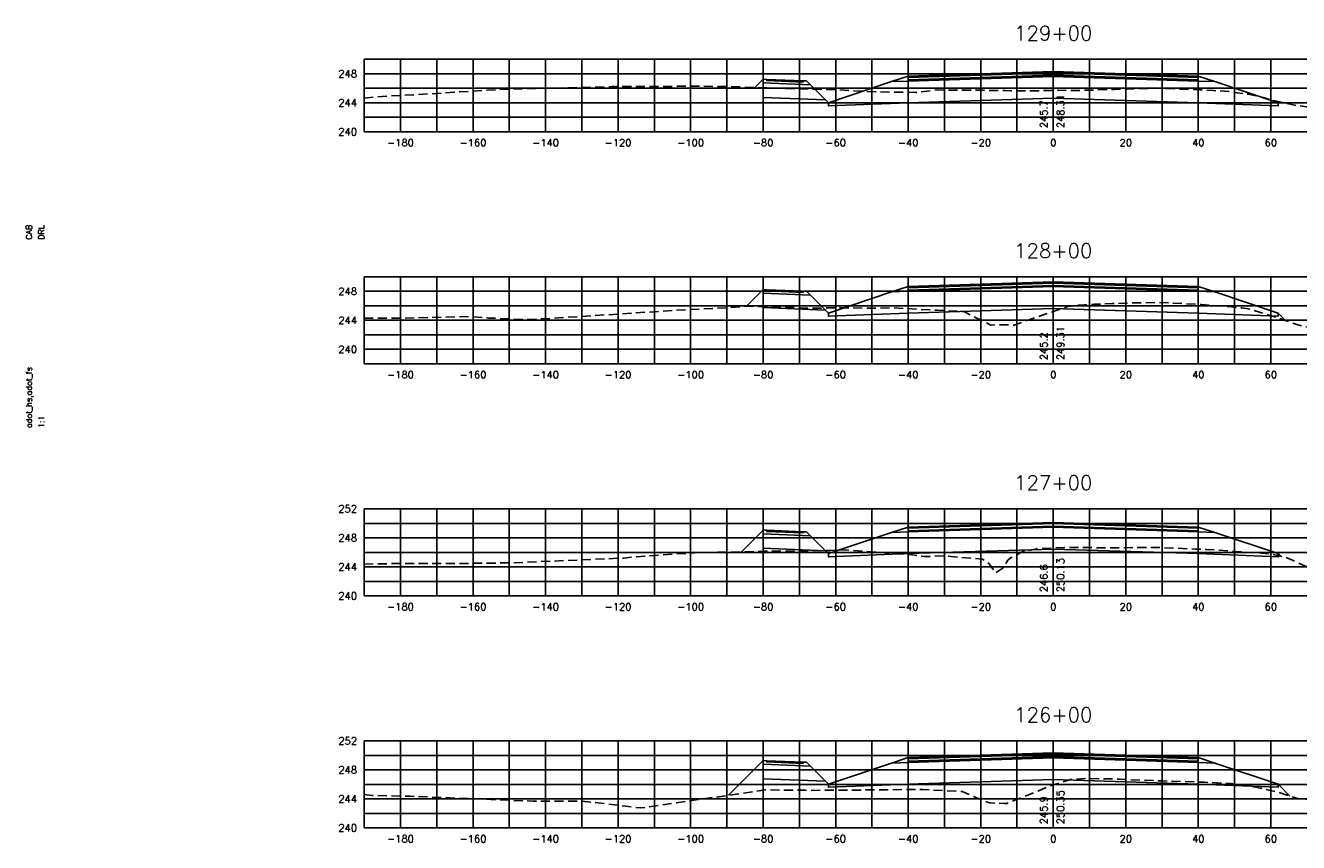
# Model space of a CAD drawing. Extents: x 1497 to 2840, y 16 to 8218.
# Tile 25 of 56: x 1497 to 1848, y 3236 to 3461. Entities that reach past the tile are written whole.
import ezdxf
from ezdxf.enums import TextEntityAlignment as Align

# ---------------------------------------------------------------- set-up
doc = ezdxf.new("R2010")
doc.units = 0
doc.header["$LTSCALE"] = 20
doc.header["$MEASUREMENT"] = 0
doc.linetypes.add('HIDDEN_050%', pattern=[0.1875, 0.125, -0.0625])
for name, color, linetype in [('S-AT-TXT175', 6, 'Continuous'), ('S-AT-TXT80', 1, 'Continuous'), ('XDATUM', 3, 'Continuous'), ('XEG', 1, 'HIDDEN_050%'), ('XFG', 2, 'Continuous'), ('XGRID', 251, 'Continuous'), ('XGRIDT', 2, 'Continuous'), ('XREF-BORDER', 7, 'Continuous')]:
    doc.layers.add(name, color=color, linetype=linetype)
doc.styles.add('L100', font='simplex.shx', dxfattribs={"height": 2})
doc.styles.add('L175', font='ROMANSM.shx', dxfattribs={"height": 3.5})
doc.styles.add('L80', font='ROMANSM.shx', dxfattribs={"height": 1.6})

# ---------------------------------------------------------------- blocks, each defined once
blk = doc.blocks.new('03025_00_att1')
at = {"layer": 'S-AT-TXT175', "style": 'L175'}
for tag, p in [('NUM', (32.402, 20.822)), ('LINE1', (30.64, 1.444)), ('LINE2', (30.64, 1.161)), ('LINE3', (30.64, 0.877))]:
    blk.add_attdef(tag, text='', height=0.175, dxfattribs=at).set_placement(p, align=Align.CENTER)
at = {"layer": 'S-AT-TXT80', "style": 'L80'}
for tag, p in [('DESIGNED', (2.094, 14.201)), ('CHECKED', (2.265, 14.201)), ('DRAFTED', (2.436, 14.201)), ('PSCALE', (2.265, 11.605)), ('PCTB', (2.094, 11.605)), ('PVIEW', (2.436, 11.605))]:
    blk.add_attdef(tag, p, '', height=0.08, rotation=90, dxfattribs=at)

msp = doc.modelspace()

# ---------------------------------------------------------------- linework, layer by layer
at = {"layer": 'XDATUM', "flags": 128}
for points in [[(1697.75, 3444.24), (1700, 3446.49), (1700, 3441.49), (1717.21, 3440.8), (1718, 3440.01), (1718, 3439.12), (1740, 3440), (1780, 3441.28), (1820, 3440), (1842, 3439.12), (1842, 3440.01), (1842.29, 3440.31)], [(1695.34, 3383.83), (1700, 3388.49), (1700, 3383.49), (1717.21, 3382.8), (1718, 3382.01), (1718, 3381.12), (1740, 3382), (1780, 3383.28), (1820, 3382), (1842, 3381.12), (1842, 3382.01), (1844.06, 3379.95)], [(1694.03, 3316.15), (1700, 3322.12), (1700, 3317.12), (1717.21, 3316.43), (1718, 3315.64), (1718, 3314.76), (1740, 3315.64), (1780, 3316.92), (1820, 3315.64), (1842, 3314.76), (1842, 3315.64), (1842.71, 3314.93)], [(1690.44, 3249), (1700, 3258.57), (1700, 3253.57), (1717.21, 3252.88), (1718, 3252.09), (1718, 3251.2), (1740, 3252.08), (1780, 3253.36), (1820, 3252.08), (1842, 3251.2), (1842, 3252.09), (1845.28, 3248.8)]]:
    msp.add_lwpolyline(points, dxfattribs=at)
at = {"layer": 'XEG', "flags": 128}
for points in [[(1590, 3441.27), (1594.98, 3441.77), (1603.41, 3442.18), (1623.41, 3443.42), (1627.35, 3443.66), (1629.84, 3443.73), (1658.4, 3444.44), (1664.62, 3444.45), (1683.17, 3444.59), (1686.45, 3444.52), (1693.39, 3444.38), (1700.92, 3444.13), (1704.76, 3443.98), (1712.62, 3443.77), (1720.11, 3443.6), (1731.06, 3442.99), (1742.22, 3442.85), (1747.76, 3443.53), (1749.75, 3443.51), (1762.76, 3443.42), (1766.76, 3443.34), (1773.73, 3443.27), (1780, 3443.41), (1780.54, 3443.43), (1787.07, 3443.42), (1792.4, 3443.53), (1796.9, 3443.69), (1803.14, 3443.9), (1808.46, 3444.03), (1814.9, 3443.79), (1820.52, 3443.58), (1824.14, 3443.35), (1828.43, 3443.13), (1830.72, 3442.72), (1833.72, 3442.39), (1837.85, 3441.44), (1840.14, 3440.79), (1844.19, 3439.88), (1846.6, 3439.31), (1849.86, 3438.88), (1858.96, 3438.23), (1862.72, 3438.91), (1878.99, 3438.1), (1883.95, 3437.32), (1889.17, 3436.11), (1898.36, 3435.44), (1916.21, 3436.3), (1916.66, 3436.33), (1916.79, 3436.33), (1962.62, 3434.93), (1964.83, 3435.23), (1970, 3435.1)], [(1590, 3380.58), (1600.74, 3380.6), (1619.3, 3381.06), (1624.29, 3380.63), (1635.34, 3380.18), (1649.75, 3381.06), (1665.02, 3382.02), (1667.66, 3382.22), (1675.81, 3382.8), (1686, 3383.22), (1696.54, 3383.91), (1700.73, 3383.75), (1707.92, 3383.52), (1713.37, 3383.35), (1720.94, 3383.44), (1730.23, 3383.35), (1735.56, 3383.43), (1748.07, 3382.8), (1755.3, 3382.45), (1757.9, 3381.12), (1762.75, 3378.68), (1767.19, 3378.78), (1769.2, 3378.66), (1773.04, 3380.07), (1779.15, 3382.15), (1780, 3382.44), (1782.4, 3383.24), (1784.04, 3383.77), (1785.8, 3384.06), (1788.57, 3384.27), (1791.42, 3384.43), (1796.34, 3384.63), (1804.14, 3384.84), (1808.62, 3384.92), (1813.07, 3384.72), (1820.81, 3384.38), (1825.71, 3384.02), (1828.49, 3383.81), (1831.97, 3383.4), (1833.75, 3383.2), (1837.16, 3382.15), (1842.72, 3380.42), (1847.48, 3378.75), (1851.88, 3377.61), (1863.29, 3374.44), (1863.41, 3374.41), (1866.32, 3371.6), (1866.36, 3371.58), (1868.83, 3371.4), (1894.08, 3369.53), (1895.62, 3369.56), (1901.13, 3370.06), (1906.95, 3370.71), (1908.32, 3370.92), (1911.98, 3370.95), (1955.92, 3371.8), (1956.45, 3371.81), (1956.49, 3371.81), (1970, 3372)], [(1590, 3312.75), (1596.42, 3312.88), (1610.96, 3312.88), (1630.38, 3313.1), (1652.5, 3314.04), (1661.56, 3314.43), (1667.51, 3314.98), (1681.12, 3315.89), (1699.3, 3316.26), (1700.02, 3316.32), (1706.77, 3316.35), (1718.61, 3316.54), (1722.64, 3316.69), (1724.2, 3316.6), (1741.15, 3315.34), (1744.53, 3314.84), (1750.1, 3315.01), (1760.53, 3314.1), (1762.3, 3312.8), (1764.09, 3310.32), (1766.17, 3311.69), (1767.5, 3313.8), (1768.17, 3314.45), (1769.65, 3315.1), (1771.54, 3316.25), (1772.65, 3316.34), (1775.1, 3316.89), (1775.64, 3317.06), (1775.68, 3317.07), (1780, 3317.2), (1784.64, 3317.34), (1789.02, 3317.36), (1794.69, 3317.21), (1796.77, 3317.25), (1806.74, 3317.35), (1808.87, 3317.36), (1819.14, 3316.92), (1821.16, 3316.86), (1822.39, 3316.8), (1828.77, 3316.38), (1830.12, 3316.27), (1836.7, 3315.87), (1837.5, 3315.78), (1840.4, 3315.5), (1844.37, 3314.52), (1845.96, 3313.82), (1850.55, 3311.77), (1877.92, 3307.94), (1882.08, 3307.26), (1887.88, 3307.38), (1899.98, 3306.95), (1907.66, 3306.51), (1948.15, 3304.83), (1952.13, 3304.9), (1970, 3305.08)], [(1590, 3249.17), (1592.11, 3248.97), (1602.62, 3248.74), (1636.57, 3247.37), (1650.79, 3247.33), (1666.11, 3245.51), (1666.19, 3245.51), (1674.01, 3246.63), (1700.63, 3250.47), (1711.04, 3250.39), (1711.45, 3250.38), (1712.12, 3250.35), (1728.3, 3250.46), (1729.4, 3250.47), (1743.11, 3250.63), (1744, 3250.58), (1754.85, 3250.01), (1761.5, 3247.21), (1762.5, 3246.9), (1766.65, 3246.74), (1767.23, 3246.77), (1768.5, 3247.27), (1779.67, 3251.77), (1780, 3251.87), (1784.04, 3253.08), (1784.63, 3253.34), (1788.72, 3253.65), (1789.11, 3253.66), (1796.22, 3253.5), (1797.01, 3253.48), (1798.18, 3253.42), (1808.71, 3253.01), (1810.01, 3252.96), (1820.85, 3252.62), (1821.68, 3252.59), (1828.86, 3252.25), (1829.49, 3252.16), (1834.51, 3251.58), (1835.3, 3251.31), (1841.3, 3250.04), (1842.03, 3249.82), (1847.74, 3248.03), (1848.22, 3248.04), (1850.96, 3247.84), (1851.32, 3248.06), (1853.7, 3248.97), (1879.96, 3245.57), (1882.94, 3245.42), (1883.83, 3245.58), (1891.64, 3245.87), (1930.36, 3243.35), (1939.81, 3242.79), (1970, 3242.51)]]:
    msp.add_lwpolyline(points, dxfattribs=at)
at = {"layer": 'XFG', "flags": 128}
for points in [[(1780, 3447.62), (1740, 3446.34), (1740, 3447.34), (1735.43, 3445.82), (1740, 3446), (1780, 3447.28)], [(1780, 3448.62), (1740, 3447.34), (1740, 3447), (1780, 3448.28)], [(1780, 3448.28), (1740, 3447), (1740, 3446.34), (1780, 3447.62)], [(1780, 3448.62), (1820, 3447.34), (1820, 3447), (1780, 3448.28)], [(1780, 3448.28), (1820, 3447), (1820, 3446.34), (1780, 3447.62)], [(1780, 3447.62), (1820, 3446.34), (1820, 3447.34), (1824.57, 3445.82), (1820, 3446), (1780, 3447.28)], [(1700, 3446.49), (1700, 3446.49), (1697.75, 3444.24)], [(1700, 3446.49), (1700, 3445.49), (1713.04, 3444.97), (1712, 3446.01), (1711, 3446.05), (1711, 3445.71), (1701, 3446.11), (1701, 3446.45), (1700, 3446.49)], [(1700, 3445.49), (1700, 3441.49), (1717.21, 3440.8), (1713.04, 3444.97), (1700, 3445.49)], [(1701, 3446.45), (1701, 3446.11), (1711, 3445.71), (1711, 3446.05), (1701, 3446.45)], [(1780, 3447.28), (1740, 3446), (1735.43, 3445.82), (1718, 3440.01), (1718, 3439.12), (1740, 3440), (1780, 3441.28)], [(1780, 3447.28), (1820, 3446), (1824.57, 3445.82), (1842, 3440.01), (1842, 3439.12), (1820, 3440), (1780, 3441.28)], [(1718, 3440.01), (1717.21, 3440.8)], [(1842, 3440.01), (1842, 3440.01), (1842.29, 3440.31)], [(1700, 3388.49), (1700, 3388.49), (1695.34, 3383.83)], [(1700, 3388.49), (1700, 3387.49), (1713.04, 3386.97), (1712, 3388.01), (1711, 3388.05), (1711, 3387.71), (1701, 3388.11), (1701, 3388.45), (1700, 3388.49)], [(1701, 3388.45), (1701, 3388.11), (1711, 3387.71), (1711, 3388.05), (1701, 3388.45)], [(1780, 3389.28), (1740, 3388), (1735.43, 3387.82), (1718, 3382.01), (1718, 3381.12), (1740, 3382), (1780, 3383.28)], [(1780, 3389.62), (1740, 3388.34), (1740, 3389.34), (1735.43, 3387.82), (1740, 3388), (1780, 3389.28)], [(1780, 3390.62), (1740, 3389.34), (1740, 3389), (1780, 3390.28)], [(1780, 3390.28), (1740, 3389), (1740, 3388.34), (1780, 3389.62)], [(1780, 3390.62), (1820, 3389.34), (1820, 3389), (1780, 3390.28)], [(1780, 3390.28), (1820, 3389), (1820, 3388.34), (1780, 3389.62)], [(1780, 3389.62), (1820, 3388.34), (1820, 3389.34), (1824.57, 3387.82), (1820, 3388), (1780, 3389.28)], [(1780, 3389.28), (1820, 3388), (1824.57, 3387.82), (1842, 3382.01), (1842, 3381.12), (1820, 3382), (1780, 3383.28)], [(1700, 3387.49), (1700, 3383.49), (1717.21, 3382.8), (1713.04, 3386.97), (1700, 3387.49)], [(1718, 3382.01), (1717.21, 3382.8)], [(1842, 3382.01), (1842, 3382.01), (1844.06, 3379.95)], [(1700, 3322.12), (1700, 3322.12), (1694.03, 3316.15)], [(1700, 3322.12), (1700, 3321.12), (1713.04, 3320.6), (1712, 3321.64), (1711, 3321.68), (1711, 3321.34), (1701, 3321.74), (1701, 3322.08), (1700, 3322.12)], [(1701, 3322.08), (1701, 3321.74), (1711, 3321.34), (1711, 3321.68), (1701, 3322.08)], [(1780, 3322.92), (1740, 3321.64), (1735.43, 3321.45), (1718, 3315.64), (1718, 3314.76), (1740, 3315.64), (1780, 3316.92)], [(1780, 3323.26), (1740, 3321.98), (1740, 3322.98), (1735.43, 3321.45), (1740, 3321.64), (1780, 3322.92)], [(1780, 3324.26), (1740, 3322.98), (1740, 3322.64), (1780, 3323.92)], [(1780, 3323.92), (1740, 3322.64), (1740, 3321.98), (1780, 3323.26)], [(1780, 3324.26), (1820, 3322.98), (1820, 3322.64), (1780, 3323.92)], [(1780, 3323.92), (1820, 3322.64), (1820, 3321.98), (1780, 3323.26)], [(1780, 3323.26), (1820, 3321.98), (1820, 3322.98), (1824.57, 3321.45), (1820, 3321.64), (1780, 3322.92)], [(1780, 3322.92), (1820, 3321.64), (1824.57, 3321.45), (1842, 3315.64), (1842, 3314.76), (1820, 3315.64), (1780, 3316.92)], [(1700, 3321.12), (1700, 3317.12), (1717.21, 3316.43), (1713.04, 3320.6), (1700, 3321.12)], [(1718, 3315.64), (1717.21, 3316.43)], [(1842, 3315.64), (1842, 3315.64), (1842.71, 3314.93)], [(1700, 3258.57), (1700, 3258.57), (1690.44, 3249)], [(1700, 3258.57), (1700, 3257.57), (1713.04, 3257.04), (1712, 3258.09), (1711, 3258.13), (1711, 3257.79), (1701, 3258.19), (1701, 3258.53), (1700, 3258.57)], [(1701, 3258.53), (1701, 3258.19), (1711, 3257.79), (1711, 3258.13), (1701, 3258.53)], [(1780, 3259.36), (1740, 3258.08), (1735.43, 3257.9), (1718, 3252.09), (1718, 3251.2), (1740, 3252.08), (1780, 3253.36)], [(1780, 3259.7), (1740, 3258.42), (1740, 3259.42), (1735.43, 3257.9), (1740, 3258.08), (1780, 3259.36)], [(1780, 3260.7), (1740, 3259.42), (1740, 3259.08), (1780, 3260.36)], [(1780, 3260.36), (1740, 3259.08), (1740, 3258.42), (1780, 3259.7)], [(1780, 3260.7), (1820, 3259.42), (1820, 3259.08), (1780, 3260.36)], [(1780, 3260.36), (1820, 3259.08), (1820, 3258.42), (1780, 3259.7)], [(1780, 3259.7), (1820, 3258.42), (1820, 3259.42), (1824.57, 3257.9), (1820, 3258.08), (1780, 3259.36)], [(1780, 3259.36), (1820, 3258.08), (1824.57, 3257.9), (1842, 3252.09), (1842, 3251.2), (1820, 3252.08), (1780, 3253.36)], [(1700, 3257.57), (1700, 3253.57), (1717.21, 3252.88), (1713.04, 3257.04), (1700, 3257.57)], [(1718, 3252.09), (1717.21, 3252.88)], [(1842, 3252.09), (1842, 3252.09), (1845.28, 3248.8)]]:
    msp.add_lwpolyline(points, dxfattribs=at)
at = {"layer": 'XGRID'}
for p, q in [((1590, 3432), (1590, 3452)), ((1590, 3452), (1970, 3452)), ((1600, 3432), (1600, 3452)), ((1610, 3432), (1610, 3452)), ((1620, 3432), (1620, 3452)), ((1630, 3432), (1630, 3452)), ((1640, 3432), (1640, 3452)), ((1650, 3432), (1650, 3452)), ((1660, 3432), (1660, 3452)), ((1670, 3432), (1670, 3452)), ((1680, 3432), (1680, 3452)), ((1690, 3432), (1690, 3452)), ((1700, 3432), (1700, 3452)), ((1710, 3432), (1710, 3452)), ((1720, 3432), (1720, 3452)), ((1730, 3432), (1730, 3452)), ((1740, 3432), (1740, 3452)), ((1750, 3432), (1750, 3452)), ((1760, 3432), (1760, 3452)), ((1770, 3432), (1770, 3452)), ((1780, 3432), (1780, 3452)), ((1790, 3432), (1790, 3452)), ((1800, 3432), (1800, 3452)), ((1810, 3432), (1810, 3452)), ((1820, 3432), (1820, 3452)), ((1830, 3432), (1830, 3452)), ((1840, 3432), (1840, 3452)), ((1590, 3448), (1970, 3448)), ((1590, 3444), (1970, 3444)), ((1590, 3440), (1970, 3440)), ((1590, 3436), (1970, 3436)), ((1590, 3432), (1970, 3432)), ((1590, 3368), (1590, 3392)), ((1590, 3392), (1970, 3392)), ((1600, 3368), (1600, 3392)), ((1610, 3368), (1610, 3392)), ((1620, 3368), (1620, 3392)), ((1630, 3368), (1630, 3392)), ((1640, 3368), (1640, 3392)), ((1650, 3368), (1650, 3392)), ((1660, 3368), (1660, 3392)), ((1670, 3368), (1670, 3392)), ((1680, 3368), (1680, 3392)), ((1690, 3368), (1690, 3392)), ((1700, 3368), (1700, 3392)), ((1710, 3368), (1710, 3392)), ((1720, 3368), (1720, 3392)), ((1730, 3368), (1730, 3392)), ((1740, 3368), (1740, 3392)), ((1750, 3368), (1750, 3392)), ((1760, 3368), (1760, 3392)), ((1770, 3368), (1770, 3392)), ((1780, 3368), (1780, 3392)), ((1790, 3368), (1790, 3392)), ((1800, 3368), (1800, 3392)), ((1810, 3368), (1810, 3392)), ((1820, 3368), (1820, 3392)), ((1830, 3368), (1830, 3392)), ((1840, 3368), (1840, 3392)), ((1590, 3388), (1970, 3388)), ((1590, 3384), (1970, 3384)), ((1590, 3380), (1970, 3380)), ((1590, 3376), (1970, 3376)), ((1590, 3372), (1970, 3372)), ((1590, 3368), (1970, 3368)), ((1590, 3304), (1590, 3328)), ((1590, 3328), (1970, 3328)), ((1600, 3304), (1600, 3328)), ((1610, 3304), (1610, 3328)), ((1620, 3304), (1620, 3328)), ((1630, 3304), (1630, 3328)), ((1640, 3304), (1640, 3328)), ((1650, 3304), (1650, 3328)), ((1660, 3304), (1660, 3328)), ((1670, 3304), (1670, 3328)), ((1680, 3304), (1680, 3328)), ((1690, 3304), (1690, 3328)), ((1700, 3304), (1700, 3328)), ((1710, 3304), (1710, 3328)), ((1720, 3304), (1720, 3328)), ((1730, 3304), (1730, 3328)), ((1740, 3304), (1740, 3328)), ((1750, 3304), (1750, 3328)), ((1760, 3304), (1760, 3328)), ((1770, 3304), (1770, 3328)), ((1780, 3304), (1780, 3328)), ((1790, 3304), (1790, 3328)), ((1800, 3304), (1800, 3328)), ((1810, 3304), (1810, 3328)), ((1820, 3304), (1820, 3328)), ((1830, 3304), (1830, 3328)), ((1840, 3304), (1840, 3328)), ((1590, 3324), (1970, 3324)), ((1590, 3320), (1970, 3320)), ((1590, 3316), (1970, 3316)), ((1590, 3312), (1970, 3312)), ((1590, 3308), (1970, 3308)), ((1590, 3304), (1970, 3304)), ((1590, 3240), (1590, 3264)), ((1590, 3264), (1970, 3264)), ((1600, 3240), (1600, 3264)), ((1610, 3240), (1610, 3264)), ((1620, 3240), (1620, 3264)), ((1630, 3240), (1630, 3264)), ((1640, 3240), (1640, 3264)), ((1650, 3240), (1650, 3264)), ((1660, 3240), (1660, 3264)), ((1670, 3240), (1670, 3264)), ((1680, 3240), (1680, 3264)), ((1690, 3240), (1690, 3264)), ((1700, 3240), (1700, 3264)), ((1710, 3240), (1710, 3264)), ((1720, 3240), (1720, 3264)), ((1730, 3240), (1730, 3264)), ((1740, 3240), (1740, 3264)), ((1750, 3240), (1750, 3264)), ((1760, 3240), (1760, 3264)), ((1770, 3240), (1770, 3264)), ((1780, 3240), (1780, 3264)), ((1790, 3240), (1790, 3264)), ((1800, 3240), (1800, 3264)), ((1810, 3240), (1810, 3264)), ((1820, 3240), (1820, 3264)), ((1830, 3240), (1830, 3264)), ((1840, 3240), (1840, 3264)), ((1590, 3260), (1970, 3260)), ((1590, 3256), (1970, 3256)), ((1590, 3252), (1970, 3252)), ((1590, 3248), (1970, 3248)), ((1590, 3244), (1970, 3244)), ((1590, 3240), (1970, 3240))]:
    msp.add_line(p, q, dxfattribs=at)

# ---------------------------------------------------------------- block references
at = {"layer": 'XREF-BORDER'}
ref = msp.add_blockref('03025_00_att1', (1456.45, 3118.23), dxfattribs=dict(at, xscale=20, yscale=20, zscale=20))
ref.add_attrib('DESIGNED', 'CAB', (1498.33, 3402.25), dxfattribs={"layer": 'S-AT-TXT80', "height": 1.6, "rotation": 90, "style": 'L80'})
ref.add_attrib('CHECKED', 'DRL', (1501.75, 3402.25), dxfattribs={"layer": 'S-AT-TXT80', "height": 1.6, "rotation": 90, "style": 'L80'})
ref.add_attrib('PCTB', 'adot_hs,adot_fs', (1498.33, 3350.32), dxfattribs={"layer": 'S-AT-TXT80', "height": 1.6, "rotation": 90, "style": 'L80'})
ref.add_attrib('PSCALE', '1:1', (1501.75, 3350.32), dxfattribs={"layer": 'S-AT-TXT80', "height": 1.6, "rotation": 90, "style": 'L80'})

# ---------------------------------------------------------------- texts
at = {"layer": 'XGRIDT', "style": 'L100'}
for s, p in [('129+00', (1780, 3456)), ('128+00', (1780, 3396)), ('127+00', (1780, 3332)), ('126+00', (1780, 3268))]:
    msp.add_text(s, height=4, dxfattribs=at).set_placement(p, align=Align.BOTTOM_CENTER)
for s, p in [('248', (1588, 3448)), ('244', (1588, 3440)), ('240', (1588, 3432)), ('248', (1588, 3388)), ('244', (1588, 3380)), ('240', (1588, 3372)), ('252', (1588, 3328)), ('248', (1588, 3320)), ('244', (1588, 3312)), ('240', (1588, 3304)), ('252', (1588, 3264)), ('248', (1588, 3256)), ('244', (1588, 3248)), ('240', (1588, 3240))]:
    msp.add_text(s, height=2, dxfattribs=at).set_placement(p, align=Align.MIDDLE_RIGHT)
for s, p in [('248.31', (1781, 3433)), ('249.31', (1781, 3369)), ('250.13', (1781, 3305)), ('250.35', (1781, 3241))]:
    msp.add_text(s, height=2, rotation=90, dxfattribs=at).set_placement(p, align=Align.TOP_LEFT)
for s, p in [('245.7', (1779, 3433)), ('245.2', (1779, 3369)), ('246.6', (1779, 3305)), ('245.9', (1779, 3241))]:
    msp.add_text(s, height=2, rotation=90, dxfattribs=at).set_placement(p, align=Align.BOTTOM_LEFT)
for s, p in [('-180', (1600, 3430)), ('-160', (1620, 3430)), ('-140', (1640, 3430)), ('-120', (1660, 3430)), ('-100', (1680, 3430)), ('-80', (1700, 3430)), ('-60', (1720, 3430)), ('-40', (1740, 3430)), ('-20', (1760, 3430)), ('0', (1780, 3430)), ('20', (1800, 3430)), ('40', (1820, 3430)), ('60', (1840, 3430)), ('-180', (1600, 3366)), ('-160', (1620, 3366)), ('-140', (1640, 3366)), ('-120', (1660, 3366)), ('-100', (1680, 3366)), ('-80', (1700, 3366)), ('-60', (1720, 3366)), ('-40', (1740, 3366)), ('-20', (1760, 3366)), ('0', (1780, 3366)), ('20', (1800, 3366)), ('40', (1820, 3366)), ('60', (1840, 3366)), ('-180', (1600, 3302)), ('-160', (1620, 3302)), ('-140', (1640, 3302)), ('-120', (1660, 3302)), ('-100', (1680, 3302)), ('-80', (1700, 3302)), ('-60', (1720, 3302)), ('-40', (1740, 3302)), ('-20', (1760, 3302)), ('0', (1780, 3302)), ('20', (1800, 3302)), ('40', (1820, 3302)), ('60', (1840, 3302)), ('-180', (1600, 3238)), ('-160', (1620, 3238)), ('-140', (1640, 3238)), ('-120', (1660, 3238)), ('-100', (1680, 3238)), ('-80', (1700, 3238)), ('-60', (1720, 3238)), ('-40', (1740, 3238)), ('-20', (1760, 3238)), ('0', (1780, 3238)), ('20', (1800, 3238)), ('40', (1820, 3238)), ('60', (1840, 3238))]:
    msp.add_text(s, height=2, dxfattribs=at).set_placement(p, align=Align.TOP_CENTER)

doc.saveas('drawing.dxf')
